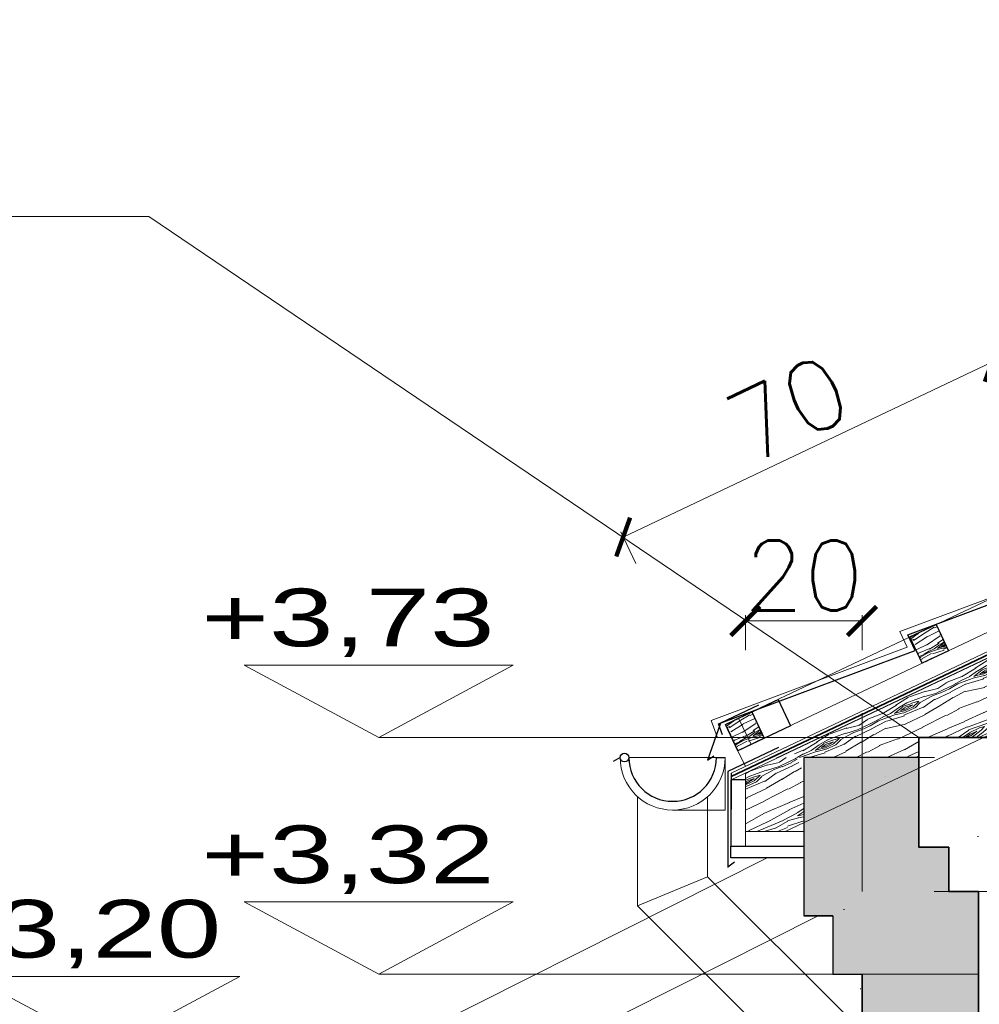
# Model space of a CAD drawing. Header units: millimetres. Extents: x -587 to 33545, y -26688 to 22494.
# Tile 256 of 256: x 8734 to 8899, y 13457 to 13626. Entities that reach past the tile are written whole.
import ezdxf
from ezdxf.lldxf.tags import DXFTag

# ---------------------------------------------------------------- set-up
doc = ezdxf.new("R2010")
doc.units = ezdxf.units.MM
doc.header["$MEASUREMENT"] = 0
for name, color, linetype, lineweight in [('A_istniejące ściany', 7, 'Continuous', 35), ('A_izolacja', 5, 'Continuous', 9), ('A_l.przerywana', 250, 'ICAD_ISO03W100', 9), ('l. przekrojowa', 1, 'Continuous', 30), ('l.przerywana', 104, 'ICAD_ISO03W100', 5), ('l.widokowa', 140, 'Continuous', 15), ('l.wypełnien', 253, 'Continuous', 5), ('l.wypełnień', 7, 'Continuous', 5), ('wymiarowanie', 176, 'Continuous', 9)]:
    doc.layers.add(name, color=color, linetype=linetype, lineweight=lineweight)
doc.styles.add('PROFILE', font='GOTHIC.TTF', dxfattribs={"width": 0.8})
doc.styles.add('styl2', font='simplex.shx')
tags = doc.linetypes.add('ICAD_ISO03W100', pattern=[30, 12, -18]).pattern_tags.tags
tags[6:7] = [DXFTag(74, 4), DXFTag(75, 0), DXFTag(340, '0'), DXFTag(46, 1.0), DXFTag(50, 0.0), DXFTag(44, 0.0), DXFTag(45, 0.0)]
tags[4:5] = [DXFTag(74, 4), DXFTag(75, 0), DXFTag(340, '0'), DXFTag(46, 1.0), DXFTag(50, 0.0), DXFTag(44, 0.0), DXFTag(45, 0.0)]
doc.dimstyles.new('Skala 1-50', dxfattribs={"dimtxt": 12, "dimasz": 5, "dimexe": 1, "dimexo": 1, "dimgap": 1.5, "dimtad": 1, "dimdec": 1, "dimrnd": 0.5, "dimtxsty": 'styl2', "dimblk": 'ARCHTICK', "dimcen": 5, "dimadec": 0, "dimazin": 0, "dimtfac": 1, "dimtdec": 1, "dimtmove": 1, "dimatfit": 3, "dimldrblk": 'ARCHTICK', "dimfxl": 5, "dimfxlon": 1, "dimlwd": -1, "dimlwe": -1, "dimarcsym": 0})

# ---------------------------------------------------------------- blocks, each defined once
blk = doc.blocks.new('_ArchTick')
at = {"color": 0, "linetype": 'ByBlock', "const_width": 0.15}
blk.add_lwpolyline([(-0.5, -0.5), (0.5, 0.5)], dxfattribs=at)
blk = doc.blocks.new('*D1729')
at = {"layer": 'Defpoints', "color": 0}
for p in [(8715.8, 13499.59), (8739.07, 13499.59), (8723.29, 13476.08)]:
    blk.add_point(p, dxfattribs=at)
at = {"layer": 'wymiarowanie', "color": 0}
for p, q in [((8720.8, 13499.59), (8714.8, 13499.59)), ((8715.8, 13476.08), (8715.8, 13499.59)), ((8720.8, 13476.08), (8714.8, 13476.08))]:
    blk.add_line(p, q, dxfattribs=at)
at = {"layer": 'wymiarowanie', "color": 0, "xscale": 5, "yscale": 5, "zscale": 5}
for p, rotation in [((8715.8, 13499.59), 90), ((8715.8, 13476.08), 270)]:
    blk.add_blockref('_ArchTick', p, dxfattribs=dict(at, rotation=rotation))
at = {"layer": 'wymiarowanie', "color": 0, "insert": (8707.44, 13454.02), "char_height": 12, "attachment_point": 5, "rotation": 90, "style": 'styl2'}
blk.add_mtext('23,5', dxfattribs=at)
blk = doc.blocks.new('*D1730')
at = {"layer": 'Defpoints', "color": 0}
for p in [(8715.8, 13845.32), (9285.31, 13845.32), (8739.07, 13499.59)]:
    blk.add_point(p, dxfattribs=at)
at = {"layer": 'wymiarowanie', "color": 0}
for p, q in [((8720.8, 13845.32), (8714.8, 13845.32)), ((8715.8, 13499.59), (8715.8, 13845.32)), ((8720.8, 13499.59), (8714.8, 13499.59))]:
    blk.add_line(p, q, dxfattribs=at)
at = {"layer": 'wymiarowanie', "color": 0, "xscale": 5, "yscale": 5, "zscale": 5}
for p, rotation in [((8715.8, 13845.32), 90), ((8715.8, 13499.59), 270)]:
    blk.add_blockref('_ArchTick', p, dxfattribs=dict(at, rotation=rotation))
at = {"layer": 'wymiarowanie', "color": 0, "insert": (8707.44, 13672.46), "char_height": 12, "attachment_point": 5, "rotation": 90, "style": 'styl2'}
blk.add_mtext('345,5', dxfattribs=at)
blk = doc.blocks.new('*D1761')
at = {"layer": 'Defpoints', "color": 0}
for p in [(8900.69, 13566.88), (8913.22, 13540.47), (8849.99, 13510.48)]:
    blk.add_point(p, dxfattribs=at)
at = {"layer": 'wymiarowanie', "color": 0}
for p, q in [((8837.46, 13536.89), (8900.69, 13566.88)), ((8902.83, 13562.36), (8900.26, 13567.78)), ((8839.61, 13532.37), (8837.04, 13537.79))]:
    blk.add_line(p, q, dxfattribs=at)
at = {"layer": 'wymiarowanie', "color": 0, "xscale": 5, "yscale": 5, "zscale": 5}
for p, rotation in [((8900.69, 13566.88), 25.37510224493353), ((8837.46, 13536.89), 205.3751022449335)]:
    blk.add_blockref('_ArchTick', p, dxfattribs=dict(at, rotation=rotation))
at = {"layer": 'wymiarowanie', "color": 0, "insert": (8865.74, 13558.93), "char_height": 12, "attachment_point": 5, "rotation": 25.3751, "style": 'styl2'}
blk.add_mtext('70', dxfattribs=at)
blk = doc.blocks.new('*D2387')
at = {"layer": 'Defpoints', "color": 0}
for p in [(8748.64, 13845.32), (8498.18, 13054.1), (8513.43, 13054.1)]:
    blk.add_point(p, dxfattribs=at)
at = {"layer": 'wymiarowanie', "color": 0}
for p, q in [((8508.18, 13845.32), (8497.18, 13845.32)), ((8498.18, 13845.32), (8498.18, 13054.1)), ((8508.18, 13054.1), (8497.18, 13054.1))]:
    blk.add_line(p, q, dxfattribs=at)
at = {"layer": 'wymiarowanie', "color": 0, "xscale": 5, "yscale": 5, "zscale": 5}
for p, rotation in [((8498.18, 13845.32), 90), ((8498.18, 13054.1), 270)]:
    blk.add_blockref('_ArchTick', p, dxfattribs=dict(at, rotation=rotation))
at = {"layer": 'wymiarowanie', "color": 0, "insert": (8490.37, 13486.2), "char_height": 12, "attachment_point": 5, "rotation": 90, "style": 'styl2'}
blk.add_mtext('791', dxfattribs=at)
blk = doc.blocks.new('*D2462')
at = {"layer": 'Defpoints', "color": 0}
for p in [(8878.43, 13522.48), (8858.43, 13496.41), (8878.43, 13496.41)]:
    blk.add_point(p, dxfattribs=at)
at = {"layer": 'wymiarowanie', "color": 0}
for p, q in [((8858.43, 13517.48), (8858.43, 13523.48)), ((8878.43, 13517.48), (8878.43, 13523.48)), ((8858.43, 13522.48), (8878.43, 13522.48))]:
    blk.add_line(p, q, dxfattribs=at)
at = {"layer": 'wymiarowanie', "color": 0, "xscale": 5, "yscale": 5, "zscale": 5, "rotation": 180}
blk.add_blockref('_ArchTick', (8858.43, 13522.48), dxfattribs=at)
at = {"layer": 'wymiarowanie', "color": 0, "xscale": 5, "yscale": 5, "zscale": 5}
blk.add_blockref('_ArchTick', (8878.43, 13522.48), dxfattribs=at)
at = {"layer": 'wymiarowanie', "color": 0, "insert": (8868.43, 13530.29), "char_height": 12, "attachment_point": 5, "style": 'styl2'}
blk.add_mtext('20', dxfattribs=at)

msp = doc.modelspace()

# ---------------------------------------------------------------- hatches: boundary and pattern name
at = {"layer": 'l.wypełnien'}
h = msp.add_hatch(dxfattribs=at)
h.set_pattern_fill('WOOD8', color=5, scale=15, angle=25, style=0)
h.set_pattern_definition([(374.6952, (-0.6669, 12.433), (87.90695534, 24.44110251), [1.677045, -166.02804]), (25, (0.955, 12.858), (7.255343, 19.933891), [1.65, -13.35]), (43.4349, (2.4507, 13.556), (20.8499757, 26.2731457), [1.42302, -46.011135]), (197.875, (3.484, 14.5342), (101.50158584, 30.78032644), [1.209345, -119.724525]), (199.8056, (2.333, 14.163), (142.28542082, 49.79819162), [1.65681, -164.023605]), (219.0362, (0.7743, 13.6016), (-34.4445962, -32.6124156), [1.855395, -59.99118]), (34.4623, (0.4207, 12.9402), (61.6338324, 45.29096604), [0.91242, -90.329025]), (378.6598, (1.173, 13.4565), (-115.09621026, -37.11954935), [1.35831, -134.472465]), (210.7106, (2.4599, 13.891), (-116.01226115, -70.64809636), [1.507485, -149.240655]), (193.6901, (1.1638, 13.1212), (60.71773636, 11.76251586), [0.76485, -75.720435]), (379.8056, (-1.827, 11.7265), (-142.28542082, -49.79819162), [1.65681, -164.023605]), (373.6901, (-0.2682, 12.288), (-60.71773636, -11.76251586), [1.5297, -74.955585]), (25, (1.218, 12.65), (7.255343, 19.933891), [1.8, -13.2]), (45.556, (2.8494, 13.4107), (55.29458663, 58.8855605), [1.2816, -126.87846]), (28.8141, (3.7468, 14.3257), (183.98531358, 102.34453085), [2.254995, -223.244445]), (379.8056, (5.7226, 15.4125), (-142.28542082, -49.79819162), [1.65681, -164.023605]), (25, (7.281, 15.974), (7.255343, 19.933891), [1.65, -13.35]), (30.1944, (-4.8178, 10.3319), (129.60693351, 76.9872954), [1.65681, -164.023605]), (379.8056, (-3.3858, 11.1652), (-142.28542082, -49.79819162), [1.65681, -164.023605]), (25, (-4.945, 10.604), (7.255343, 19.933891), [0.9, -14.1]), (30.1944, (-4.129, 10.9842), (129.60693351, 76.9872954), [1.65681, -164.023605]), (25, (-2.697, 11.817), (7.255343, 19.933891), [1.5, -13.5]), (35.3048, (-1.3375, 12.4514), (-75.22847245, -51.63019679), [1.677045, -166.02804]), (30.1944, (0.0311, 13.4206), (129.60693351, 76.9872954), [1.65681, -164.023605]), (379.8056, (1.4632, 14.2538), (-142.28542082, -49.79819162), [1.65681, -164.023605]), (379.8056, (3.022, 14.8152), (-142.28542082, -49.79819162), [1.65681, -164.023605]), (376.8699, (4.5808, 15.3766), (-87.90696764, -24.4410341), [2.121315, -103.94469]), (25, (6.611, 15.992), (7.255343, 19.933891), [2.25, -12.75]), (372.4712, (9.8706, 7.5818), (74.3123598, 18.10176025), [1.382925, -136.910235]), (379.2894, (11.2209, 7.8805), (-128.69082567, -43.458827), [1.507485, -149.240655]), (33.1301, (9.8706, 7.5818), (75.22842795, 51.6302502), [1.060665, -105.005355]), (34.4623, (10.7588, 8.1615), (61.6338324, 45.29096604), [1.824825, -89.416605]), (25, (-1.331, 2.855), (7.255343, 19.933891), [1.8, -13.2]), (375.5377, (0.3, 3.6156), (-74.31235668, -18.10178303), [0.91242, -90.329025]), (226.8014, (1.1792, 3.86), (34.44458077, 32.6124391), [0.80778, -79.969695]), (217.9946, (0.6262, 3.2711), (109.67302919, 84.24267088), [2.001255, -198.123705]), (377.875, (11.366, 8.2792), (-101.50158584, -30.78032644), [1.209345, -119.724525]), (32.125, (11.366, 8.2792), (88.82305977, 57.96951334), [1.209345, -119.724525]), (25, (-1.204, 2.583), (7.255343, 19.933891), [1.2, -13.8]), (219.0362, (-0.117, 3.09), (-34.4445962, -32.6124156), [1.23693, -60.60966]), (381.6335, (1.5962, 4.3855), (-223.853203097, -87.83361267), [2.55441, -252.886395]), (382.7094, (3.97065, 5.3272), (-332.610052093, -138.548015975), [3.753, -371.54688]), (28.1798, (7.4327, 6.7761), (224.769275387, 121.36215496), [2.70417, -267.712185]), (34.4623, (9.8163, 8.053), (61.6338324, 45.29096604), [2.737245, -88.5042]), (35.3048, (-0.7607, 1.6314), (-75.22847245, -51.63019679), [1.677045, -166.02804]), (40.9454, (0.608, 2.6006), (-48.03919572, -38.9517118), [2.18403, -107.01762]), (25, (2.258, 4.032), (7.255343, 19.933891), [1.95, -13.05]), (376.8699, (4.0249, 4.856), (-87.90696764, -24.4410341), [2.121315, -103.94469]), (28.5763, (6.0549, 5.4716), (197.5800459, 108.68360365), [2.40468, -238.063605]), (376.2538, (8.1667, 6.6218), (101.50160915, 30.78023941), [1.972935, -195.321255]), (370.9638, (10.0607, 7.174), (-47.12311945, -5.42323484), [1.855395, -59.99118]), (25, (11.882, 7.527), (7.255343, 19.933891), [1.05, -13.95]), (199.8056, (1.5962, 4.3855), (142.28542082, 49.79819162), [3.313605, -162.36681]), (380.2364, (-1.775, 3.8065), (-155.88001798, -56.13751749), [3.61248, -177.011445]), (25, (1.614, 5.056), (7.255343, 19.933891), [3.45, -11.55]), (29.0856, (4.7413, 6.5141), (170.39077109, 96.00512621), [4.210695, -206.324325]), (25, (8.421, 8.561), (7.255343, 19.933891), [3.75, -11.25]), (32.125, (-0.4437, 0.9516), (88.82305977, 57.96951334), [3.62802, -117.30585]), (31.3402, (2.6288, 2.8809), (102.41764239, 64.3088259), [2.71662, -133.114155]), (382.5104, (4.949, 4.29385), (-305.420949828, -125.8691634), [3.453255, -341.87268]), (378.4802, (8.1392, 5.61594), (-372.47785287, -124.037276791), [5.28417, -523.13328]), (28.0128, (-4.5643, 9.7881), (238.36380271, 127.701603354), [2.853945, -282.540525]), (376.8699, (-2.0447, 11.1285), (-87.90696764, -24.4410341), [3.18198, -102.88404]), (382.6141, (1.00035, 12.05194), (-319.015358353, -132.208921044), [3.60312, -356.70924]), (35.6197, (4.3265, 13.4374), (-136.86216408, -96.92134657), [2.44182, -241.74048]), (25, (6.311, 14.86), (7.255343, 19.933891), [3, -12]), (381.8202, (-5.325, 11.4195), (-237.44770967, -94.1731649), [2.70417, -267.712185]), (31.009, (-2.8146, 12.4246), (-129.60689507, -76.98734521), [2.86575, -283.708845]), (31.7098, (-0.3584, 13.90096), (-116.012329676, -70.648005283), [2.56758, -254.19105]), (379.2894, (1.8259, 15.2505), (-128.69082567, -43.458827), [3.01497, -147.73317]), (372.9052, (4.6716, 16.2465), (-135.03012278, -29.86413132), [2.14767, -212.619645]), (34.4623, (6.765, 16.7261), (61.6338324, 45.29096604), [1.824825, -89.416605]), (28.8141, (-4.1205, 8.8365), (183.98531358, 102.34453085), [2.254995, -223.244445]), (372.1957, (-2.1447, 9.92334), (-195.747857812, -41.62659654), [3.38415, -335.03127]), (25, (1.163, 10.638), (7.255343, 19.933891), [3.75, -11.25]), (30.4403, (4.5617, 12.2231), (-143.2015572, -83.326541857), [3.16425, -313.261095]), (31.7098, (7.2898, 13.8262), (-116.012329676, -70.648005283), [2.56758, -254.19105]), (25, (-5.769, 12.371), (7.255343, 19.933891), [2.55, -12.45]), (33.1301, (-3.4577, 13.4488), (75.22842795, 51.6302502), [4.242645, -101.823375]), (382.6141, (0.09527, 15.76756), (-319.015358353, -132.208921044), [3.60312, -356.70924]), (379.4725, (3.42137, 17.15304), (298.165431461, 105.935728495), [4.67172, -462.500625]), (31.8428, (0, 0), (-218.429878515, -134.956995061), [3.77691, -373.913445]), (25, (3.208, 1.993), (7.255343, 19.933891), [4.2, -10.8]), (381.3478, (7.01497, 3.76765), (-434.111601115, -169.328436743), [7.06434, -699.370365]), (25, (-2.219, 4.758), (7.255343, 19.933891), [3.6, -11.4]), (29.7636, (1.044, 6.2795), (143.20157748, 83.32652088), [3.61248, -177.011445]), (383.1524, (4.1799, 8.07286), (-414.177748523, -176.58368087), [4.652415, -460.58946]), (382.2737, (8.4576, 9.9021), (-278.231588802, -113.190917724), [3.15357, -312.20337]), (379.8056, (-3.233, 6.9333), (-142.28542082, -49.79819162), [3.313605, -162.36681]), (25, (-0.115, 8.056), (7.255343, 19.933891), [4.8, -10.2]), (26.9092, (4.23485, 10.08457), (387.904446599, 197.433884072), [4.502505, -445.747425]), (28.5763, (8.2498, 12.1223), (197.5800459, 108.68360365), [2.40468, -238.063605])])
h.paths.add_polyline_path([(8926.77, 13515.56), (8922.11, 13513.42), (8916.29, 13513.42), (8916.29, 13510.73), (8898.43, 13502.5), (8888.17, 13502.5), (8888.17, 13499.03), (8878.43, 13499.03), (8868.43, 13499.03), (8867.19, 13499.03), (8866.59, 13500.28), (8921.66, 13526.39)])
h.paths.add_polyline_path([(8863.96, 13499.03), (8867.19, 13499.03), (8868.43, 13496.43), (8868.43, 13487.87), (8865.24, 13486.35), (8858.43, 13486.35), (8858.43, 13495.22), (8858.43, 13496.41)])
h = msp.add_hatch(dxfattribs=at)
h.set_pattern_fill('WOOD8', color=5, scale=10, angle=25.3751, style=0)
h.set_pattern_definition([(15.070302, (6565.9901, -2814.5191), (58.49670825, 16.677387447), [1.11803, -110.68536]), (25.3751, (6567.07, -2814.228), (4.7497905, 13.3206415), [1.1, -8.9]), (43.810002, (6568.0636, -2813.757), (13.7850173, 17.60605445), [0.94868, -30.67409]), (198.250102, (6568.7482, -2813.1003), (67.5319336, 20.96277969), [0.80623, -79.81635]), (200.180702, (6567.9825, -2813.3527), (94.637571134, 33.81908507), [1.10454, -109.34907]), (219.411302, (6566.9458, -2813.7338), (-22.82023576, -21.8914773), [1.23693, -39.99412]), (34.837402, (6566.713, -2814.1763), (40.89066948, 30.46233003), [0.60828, -60.21935]), (19.034902, (6567.2122, -2813.8288), (-76.567154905, -25.248171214), [0.90554, -89.64831]), (211.085702, (6568.0682, -2813.5334), (-77.031507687, -47.60405496), [1.00499, -99.49377]), (194.065202, (6567.2076, -2814.0523), (40.42628617, 8.10651064), [0.5099, -50.48029]), (20.180702, (6565.2198, -2814.9951), (-94.637571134, -33.81908507), [1.10454, -109.34907]), (14.065202, (6566.2565, -2814.614), (-40.42628617, -8.10651064), [1.0198, -49.97039]), (25.3751, (6567.246, -2814.366), (4.7497905, 13.3206415), [1.2, -8.8]), (45.931102, (6568.33, -2813.852), (36.60526283, 39.49753127), [0.8544, -84.58564]), (29.1892022, (6568.92424, -2813.2381), (122.207566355, 69.03122559), [1.50333, -148.82963]), (20.180702, (6570.2367, -2812.50495), (-94.637571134, -33.81908507), [1.10454, -109.34907]), (25.3751, (6571.273, -2812.124), (4.7497905, 13.3206415), [1.1, -8.9]), (30.569502, (6563.2321, -2815.9379), (86.06676105, 51.889430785), [1.10454, -109.34907]), (20.180702, (6564.1831, -2815.3762), (-94.637571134, -33.81908507), [1.10454, -109.34907]), (25.3751, (6563.146, -2815.757), (4.7497905, 13.3206415), [0.6, -9.4]), (30.569502, (6563.6885, -2815.5001), (86.06676105, 51.889430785), [1.10454, -109.34907]), (25.3751, (6564.639, -2814.938), (4.7497905, 13.3206415), [1, -9]), (35.679902, (6565.543, -2814.5098), (-49.92590116, -34.747726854), [1.11803, -110.68536]), (30.569502, (6566.4512, -2813.8577), (86.06676105, 51.889430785), [1.10454, -109.34907]), (20.180702, (6567.4022, -2813.296), (-94.637571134, -33.81908507), [1.10454, -109.34907]), (20.180702, (6568.4389, -2812.9149), (-94.637571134, -33.81908507), [1.10454, -109.34907]), (17.245002, (6569.4756, -2812.5339), (-58.49671675, -16.67734189), [1.41421, -69.29646]), (25.3751, (6570.826, -2812.115), (4.7497905, 13.3206415), [1.5, -8.5]), (12.846302, (6573.0361, -2817.7072), (49.46150672, 12.39191648), [0.92195, -91.27349]), (19.664502, (6573.935, -2817.5022), (-85.602369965, -29.533599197), [1.00499, -99.49377]), (33.505202, (6573.0361, -2817.7072), (49.92587126, 34.74776226), [0.70711, -70.00357]), (34.837402, (6573.6257, -2817.3168), (40.89066948, 30.46233003), [1.21655, -59.61107]), (25.3751, (6565.589, -2820.907), (4.7497905, 13.3206415), [1.2, -8.8]), (15.912802, (6566.6733, -2820.393), (-49.46150454, -12.39193165), [0.60828, -60.21935]), (227.176502, (6567.2582, -2820.2263), (22.82022536, 21.89149288), [0.53852, -53.31313]), (218.369702, (6566.8922, -2820.62125), (72.746110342, 56.63924296), [1.33417, -132.08247]), (18.250102, (6574.03, -2817.2358), (-67.5319336, -20.96277969), [0.80623, -79.81635]), (32.500102, (6574.03, -2817.2358), (58.96109732, 39.03318065), [0.80623, -79.81635]), (25.3751, (6565.675, -2821.088), (4.7497905, 13.3206415), [0.8, -9.2]), (219.411302, (6566.3976, -2820.7452), (-22.82023576, -21.8914773), [0.82462, -40.40644]), (22.0086022, (6567.53393, -2819.87415), (-148.848922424, -59.531490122), [1.70294, -168.59093]), (23.0845022, (6569.11277, -2819.236), (-221.130592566, -93.815035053), [2.502, -247.69792]), (28.5549022, (6571.41443, -2818.255), (149.31328949, 81.887370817), [1.80278, -178.47479]), (34.837402, (6572.9979, -2817.3933), (40.89066948, 30.46233003), [1.82483, -59.0028]), (35.679902, (6565.9747, -2821.7205), (-49.92590116, -34.747726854), [1.11803, -110.68536]), (41.320502, (6566.8829, -2821.0684), (-31.85544013, -26.17691757), [1.45602, -71.34508]), (25.3751, (6567.976, -2820.107), (4.7497905, 13.3206415), [1.3, -8.7]), (17.245002, (6569.151, -2819.5499), (-58.49671675, -16.67734189), [1.41421, -69.29646]), (28.9514022, (6570.5016, -2819.13064), (131.242860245, 73.31651752), [1.60312, -158.70907]), (16.628902, (6571.9044, -2818.3546), (67.531949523, 20.96272177), [1.31529, -130.21417]), (11.338902, (6573.1647, -2817.9782), (-31.39107013, -3.8210804), [1.23693, -39.99412]), (25.3751, (6574.377, -2817.735), (4.7497905, 13.3206415), [0.7, -9.3]), (200.180702, (6567.5339, -2819.87415), (94.637571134, 33.81908507), [2.20907, -108.24454]), (20.611502, (6565.2891, -2820.2748), (-103.672773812, -38.104545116), [2.40832, -118.00763]), (25.3751, (6567.543, -2819.427), (4.7497905, 13.3206415), [2.3, -7.7]), (29.460702, (6569.6213, -2818.4414), (113.172400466, 64.74571327), [2.80713, -137.54955]), (25.3751, (6572.065, -2817.061), (4.7497905, 13.3206415), [2.5, -7.5]), (32.500102, (6566.189, -2822.1722), (58.96109732, 39.03318065), [2.41868, -78.2039]), (31.715302, (6568.2289, -2820.8727), (67.99629036, 43.318631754), [1.81108, -88.74277]), (22.8855022, (6569.7695, -2819.9206), (-203.06024945, -85.243981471), [2.30217, -227.91512]), (18.8553022, (6571.89047, -2819.0253), (-247.7718886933, -84.315418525), [3.52278, -348.75552]), (28.3879022, (6563.40347, -2816.29934), (158.348445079, 86.172912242), [1.90263, -188.36035]), (17.245002, (6565.0773, -2815.3948), (-58.49671675, -16.67734189), [2.12132, -68.58936]), (22.9892022, (6567.10327, -2814.76587), (-212.095324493, -89.52972854), [2.40208, -237.80616]), (35.9948022, (6569.3146, -2813.8277), (-90.816475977, -65.210178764), [1.62788, -161.16032]), (25.3751, (6570.632, -2812.871), (4.7497905, 13.3206415), [2, -8]), (22.1953022, (6562.8892, -2815.2151), (-157.884063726, -63.817100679), [1.80278, -178.47479]), (31.3841022, (6564.5584, -2814.5341), (-86.066735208, -51.889463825), [1.9105, -189.13923]), (32.0849022, (6566.1894, -2813.53915), (-77.031553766, -47.603994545), [1.71172, -169.4607]), (19.664502, (6567.6397, -2812.6299), (-85.602369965, -29.533599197), [2.00998, -98.48878]), (13.2803022, (6569.5324, -2811.95355), (-89.887811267, -20.49833071), [1.43178, -141.74643]), (34.837402, (6570.926, -2811.6246), (40.89066948, 30.46233003), [1.21655, -59.61107]), (29.1892022, (6563.70345, -2816.9318), (122.207566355, 69.03122559), [1.50333, -148.82963]), (12.5708022, (6565.0159, -2816.19864), (-130.314096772, -28.604807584), [2.2561, -223.35418]), (25.3751, (6567.218, -2815.708), (4.7497905, 13.3206415), [2.5, -7.5]), (30.8154022, (6569.4767, -2814.63625), (-95.101981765, -56.17483801), [2.1095, -208.84073]), (32.0849022, (6571.2884, -2813.5556), (-77.031553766, -47.603994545), [1.71172, -169.4607]), (25.3751, (6562.589, -2814.583), (4.7497905, 13.3206415), [1.7, -8.3]), (33.505202, (6564.1252, -2813.8541), (49.92587126, 34.74776226), [2.82843, -67.88225]), (22.9892022, (6566.48367, -2812.2928), (-212.095324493, -89.52972854), [2.40208, -237.80616]), (19.8476022, (6568.69498, -2811.35465), (198.310339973, 71.923643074), [3.11448, -308.33375]), (32.2179022, (6566.48898, -2822.8047), (-145.027781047, -90.922735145), [2.51794, -249.27563]), (25.3751, (6568.619, -2821.462), (4.7497905, 13.3206415), [2.8, -7.2]), (21.7229022, (6571.14908, -2820.26236), (-288.662501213, -114.7778774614), [4.70956, -466.24691]), (25.3751, (6564.989, -2819.642), (4.7497905, 13.3206415), [2.4, -7.6]), (30.138702, (6567.1575, -2818.6139), (95.101995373, 56.174824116), [2.40832, -118.00763]), (23.5275022, (6569.24027, -2817.40466), (-275.3418855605, -119.5276022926), [3.10161, -307.05964]), (22.6488022, (6572.08405, -2816.16653), (-184.989731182, -76.673331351), [2.10238, -208.13558]), (20.180702, (6564.3034, -2818.1967), (-94.637571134, -33.81908507), [2.20907, -108.24454]), (25.3751, (6566.377, -2817.435), (4.7497905, 13.3206415), [3.2, -6.8]), (27.2843022, (6569.26814, -2816.0633), (257.735725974, 133.312770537), [3.00167, -297.16495]), (28.9514022, (6571.93585, -2814.6873), (131.242860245, 73.31651752), [1.60312, -158.70907])])
h.paths.add_polyline_path([(8893.28, 13517.36), (8888.77, 13515.22), (8886.62, 13519.74), (8891.14, 13521.88)])
h = msp.add_hatch(dxfattribs=at)
h.set_pattern_fill('WOOD8', color=5, scale=10, angle=25.3751, style=0)
h.set_pattern_definition([(15.070302, (6534.3669, -2829.5181), (58.49670825, 16.677387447), [1.11803, -110.68536]), (25.3751, (6535.446, -2829.227), (4.7497905, 13.3206415), [1.1, -8.9]), (43.810002, (6536.4403, -2828.756), (13.7850173, 17.60605445), [0.94868, -30.67409]), (198.250102, (6537.1249, -2828.0993), (67.5319336, 20.96277969), [0.80623, -79.81635]), (200.180702, (6536.35925, -2828.3517), (94.637571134, 33.81908507), [1.10454, -109.34907]), (219.411302, (6535.3225, -2828.7328), (-22.82023576, -21.8914773), [1.23693, -39.99412]), (34.837402, (6535.0897, -2829.1753), (40.89066948, 30.46233003), [0.60828, -60.21935]), (19.034902, (6535.5889, -2828.8278), (-76.567154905, -25.248171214), [0.90554, -89.64831]), (211.085702, (6536.445, -2828.5324), (-77.031507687, -47.60405496), [1.00499, -99.49377]), (194.065202, (6535.5843, -2829.0513), (40.42628617, 8.10651064), [0.5099, -50.48029]), (20.180702, (6533.59655, -2829.9941), (-94.637571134, -33.81908507), [1.10454, -109.34907]), (14.065202, (6534.6333, -2829.613), (-40.42628617, -8.10651064), [1.0198, -49.97039]), (25.3751, (6535.623, -2829.365), (4.7497905, 13.3206415), [1.2, -8.8]), (45.931102, (6536.7067, -2828.851), (36.60526283, 39.49753127), [0.8544, -84.58564]), (29.1892022, (6537.301, -2828.2371), (122.207566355, 69.03122559), [1.50333, -148.82963]), (20.180702, (6538.6134, -2827.5039), (-94.637571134, -33.81908507), [1.10454, -109.34907]), (25.3751, (6539.65, -2827.123), (4.7497905, 13.3206415), [1.1, -8.9]), (30.569502, (6531.6088, -2830.9369), (86.06676105, 51.889430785), [1.10454, -109.34907]), (20.180702, (6532.5598, -2830.3752), (-94.637571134, -33.81908507), [1.10454, -109.34907]), (25.3751, (6531.523, -2830.756), (4.7497905, 13.3206415), [0.6, -9.4]), (30.569502, (6532.0652, -2830.4991), (86.06676105, 51.889430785), [1.10454, -109.34907]), (25.3751, (6533.016, -2829.937), (4.7497905, 13.3206415), [1, -9]), (35.679902, (6533.91974, -2829.5088), (-49.92590116, -34.747726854), [1.11803, -110.68536]), (30.569502, (6534.8279, -2828.8567), (86.06676105, 51.889430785), [1.10454, -109.34907]), (20.180702, (6535.7789, -2828.29495), (-94.637571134, -33.81908507), [1.10454, -109.34907]), (20.180702, (6536.8157, -2827.9139), (-94.637571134, -33.81908507), [1.10454, -109.34907]), (17.245002, (6537.8524, -2827.5329), (-58.49671675, -16.67734189), [1.41421, -69.29646]), (25.3751, (6539.203, -2827.114), (4.7497905, 13.3206415), [1.5, -8.5]), (12.846302, (6541.4129, -2832.7062), (49.46150672, 12.39191648), [0.92195, -91.27349]), (19.664502, (6542.3117, -2832.5012), (-85.602369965, -29.533599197), [1.00499, -99.49377]), (33.505202, (6541.4129, -2832.7062), (49.92587126, 34.74776226), [0.70711, -70.00357]), (34.837402, (6542.0025, -2832.3158), (40.89066948, 30.46233003), [1.21655, -59.61107]), (25.3751, (6533.966, -2835.906), (4.7497905, 13.3206415), [1.2, -8.8]), (15.912802, (6535.05, -2835.392), (-49.46150454, -12.39193165), [0.60828, -60.21935]), (227.176502, (6535.635, -2835.2253), (22.82022536, 21.89149288), [0.53852, -53.31313]), (218.369702, (6535.2689, -2835.62024), (72.746110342, 56.63924296), [1.33417, -132.08247]), (18.250102, (6542.4067, -2832.2348), (-67.5319336, -20.96277969), [0.80623, -79.81635]), (32.500102, (6542.4067, -2832.2348), (58.96109732, 39.03318065), [0.80623, -79.81635]), (25.3751, (6534.051, -2836.087), (4.7497905, 13.3206415), [0.8, -9.2]), (219.411302, (6534.7743, -2835.7442), (-22.82023576, -21.8914773), [0.82462, -40.40644]), (22.0086022, (6535.9107, -2834.87314), (-148.848922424, -59.531490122), [1.70294, -168.59093]), (23.0845022, (6537.4895, -2834.23497), (-221.130592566, -93.815035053), [2.502, -247.69792]), (28.5549022, (6539.7912, -2833.25397), (149.31328949, 81.887370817), [1.80278, -178.47479]), (34.837402, (6541.3747, -2832.3922), (40.89066948, 30.46233003), [1.82483, -59.0028]), (35.679902, (6534.3515, -2836.7195), (-49.92590116, -34.747726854), [1.11803, -110.68536]), (41.320502, (6535.2596, -2836.0674), (-31.85544013, -26.17691757), [1.45602, -71.34508]), (25.3751, (6536.353, -2835.106), (4.7497905, 13.3206415), [1.3, -8.7]), (17.245002, (6537.5277, -2834.5489), (-58.49671675, -16.67734189), [1.41421, -69.29646]), (28.9514022, (6538.87837, -2834.1296), (131.242860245, 73.31651752), [1.60312, -158.70907]), (16.628902, (6540.28115, -2833.3536), (67.531949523, 20.96272177), [1.31529, -130.21417]), (11.338902, (6541.5414, -2832.9772), (-31.39107013, -3.8210804), [1.23693, -39.99412]), (25.3751, (6542.754, -2832.734), (4.7497905, 13.3206415), [0.7, -9.3]), (200.180702, (6535.9107, -2834.8731), (94.637571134, 33.81908507), [2.20907, -108.24454]), (20.611502, (6533.6658, -2835.2738), (-103.672773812, -38.104545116), [2.40832, -118.00763]), (25.3751, (6535.92, -2834.426), (4.7497905, 13.3206415), [2.3, -7.7]), (29.460702, (6537.99806, -2833.4404), (113.172400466, 64.74571327), [2.80713, -137.54955]), (25.3751, (6540.442, -2832.06), (4.7497905, 13.3206415), [2.5, -7.5]), (32.500102, (6534.5657, -2837.1712), (58.96109732, 39.03318065), [2.41868, -78.2039]), (31.715302, (6536.6056, -2835.8717), (67.99629036, 43.318631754), [1.81108, -88.74277]), (22.8855022, (6538.14626, -2834.9196), (-203.06024945, -85.243981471), [2.30217, -227.91512]), (18.8553022, (6540.26722, -2834.02428), (-247.7718886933, -84.315418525), [3.52278, -348.75552]), (28.3879022, (6531.7802, -2831.29833), (158.348445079, 86.172912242), [1.90263, -188.36035]), (17.245002, (6533.454, -2830.3937), (-58.49671675, -16.67734189), [2.12132, -68.58936]), (22.9892022, (6535.48, -2829.76486), (-212.095324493, -89.52972854), [2.40208, -237.80616]), (35.9948022, (6537.6913, -2828.8267), (-90.816475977, -65.210178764), [1.62788, -161.16032]), (25.3751, (6539.008, -2827.87), (4.7497905, 13.3206415), [2, -8]), (22.1953022, (6531.26597, -2830.2141), (-157.884063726, -63.817100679), [1.80278, -178.47479]), (31.3841022, (6532.93516, -2829.5331), (-86.066735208, -51.889463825), [1.9105, -189.13923]), (32.0849022, (6534.56614, -2828.53814), (-77.031553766, -47.603994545), [1.71172, -169.4607]), (19.664502, (6536.0164, -2827.6289), (-85.602369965, -29.533599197), [2.00998, -98.48878]), (13.2803022, (6537.9092, -2826.95254), (-89.887811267, -20.49833071), [1.43178, -141.74643]), (34.837402, (6539.3027, -2826.6236), (40.89066948, 30.46233003), [1.21655, -59.61107]), (29.1892022, (6532.0802, -2831.9308), (122.207566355, 69.03122559), [1.50333, -148.82963]), (12.5708022, (6533.39262, -2831.19763), (-130.314096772, -28.604807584), [2.2561, -223.35418]), (25.3751, (6535.595, -2830.707), (4.7497905, 13.3206415), [2.5, -7.5]), (30.8154022, (6537.85345, -2829.63524), (-95.101981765, -56.17483801), [2.1095, -208.84073]), (32.0849022, (6539.66513, -2828.5546), (-77.031553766, -47.603994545), [1.71172, -169.4607]), (25.3751, (6530.966, -2829.582), (4.7497905, 13.3206415), [1.7, -8.3]), (33.505202, (6532.502, -2828.8531), (49.92587126, 34.74776226), [2.82843, -67.88225]), (22.9892022, (6534.8604, -2827.2918), (-212.095324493, -89.52972854), [2.40208, -237.80616]), (19.8476022, (6537.07172, -2826.35364), (198.310339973, 71.923643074), [3.11448, -308.33375]), (32.2179022, (6534.86572, -2837.8037), (-145.027781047, -90.922735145), [2.51794, -249.27563]), (25.3751, (6536.996, -2836.461), (4.7497905, 13.3206415), [2.8, -7.2]), (21.7229022, (6539.52582, -2835.26135), (-288.662501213, -114.7778774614), [4.70956, -466.24691]), (25.3751, (6533.366, -2834.641), (4.7497905, 13.3206415), [2.4, -7.6]), (30.138702, (6535.5343, -2833.61286), (95.101995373, 56.174824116), [2.40832, -118.00763]), (23.5275022, (6537.61702, -2832.40365), (-275.3418855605, -119.5276022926), [3.10161, -307.05964]), (22.6488022, (6540.4608, -2831.1655), (-184.989731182, -76.673331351), [2.10238, -208.13558]), (20.180702, (6532.6802, -2833.1957), (-94.637571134, -33.81908507), [2.20907, -108.24454]), (25.3751, (6534.754, -2832.434), (4.7497905, 13.3206415), [3.2, -6.8]), (27.2843022, (6537.64488, -2831.0623), (257.735725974, 133.312770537), [3.00167, -297.16495]), (28.9514022, (6540.3126, -2829.6863), (131.242860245, 73.31651752), [1.60312, -158.70907])])
h.paths.add_polyline_path([(8861.66, 13502.37), (8857.14, 13500.22), (8855, 13504.74), (8859.52, 13506.88)])
at = {"layer": 'l.wypełnień'}
h = msp.add_hatch(dxfattribs=at)
h.set_pattern_fill('OCTAGON', color=5, scale=5, style=0)
h.set_pattern_definition([(315, (0, 1.45), (5.00000155, -1e-15), [2.05061, -5.02046]), (0, (1.45, 0), (5, 5), [2.1, -2.9]), (45, (3.55, 0), (6e-16, 5.00000155), [2.05061, -5.02046]), (135, (5, 3.55), (-5.00000155, 6e-16), [2.05061, -5.02046]), (225, (1.45, 5), (-1e-15, -5.00000155), [2.05061, -5.02046]), (270, (0, 3.55), (5, -5), [2.1, -2.9])])
h.paths.add_polyline_path([(8898.43, 13292.89), (8898.43, 13476.08), (8893.3, 13476.08), (8893.3, 13483.69), (8888.17, 13483.69), (8888.17, 13497.23), (8868.43, 13487.87), (8868.43, 13483.85), (8868.43, 13471.85), (8873.43, 13471.85), (8873.43, 13461.85), (8878.43, 13461.85), (8878.43, 13292.89)])
h.paths.add_polyline_path([(8878.43, 13129.08), (8890.82, 13129.08), (8898.43, 13129.08), (8898.43, 13292.89), (8878.43, 13292.89)])
h.paths.add_polyline_path([(8868.43, 13499.03), (8878.43, 13499.03), (8878.43, 13492.61), (8868.43, 13487.87)])
h.paths.add_polyline_path([(8888.17, 13497.23), (8888.17, 13499.03), (8878.43, 13499.03), (8878.43, 13492.61)])

# ---------------------------------------------------------------- linework, layer by layer
at = {"color": 250, "linetype": 'Continuous', "lineweight": 5, "true_color": 0x231f20}
for points in [[(8863.71, 13498.91), (8990.87, 13559.22), (8990.87, 13559.22)], [(8940.76, 13522.01), (8898.43, 13502.5), (8898.43, 13502.5)], [(8898.43, 13502.5), (8940.76, 13502.5), (8940.76, 13502.5)]]:
    msp.add_lwpolyline(points, dxfattribs=at)
at = {"color": 22, "linetype": 'Continuous', "lineweight": 5, "true_color": 0xd01d05}
for points in [[(8895.12, 13502.5), (8898.43, 13502.5), (8898.43, 13502.5)], [(8898.43, 13485.51), (8898.26, 13485.51), (8898.26, 13485.51)], [(8875.43, 13472.94), (8875.26, 13472.94), (8875.26, 13472.94)], [(8878.25, 13459.34), (8878.09, 13459.34), (8878.09, 13459.34)]]:
    msp.add_lwpolyline(points, dxfattribs=at)
msp.add_lwpolyline([(8882.39, 13495.72), (8882.39, 13495.72)], close=True, dxfattribs=at)
at = {"color": 250, "linetype": 'Continuous', "lineweight": 15, "true_color": 0x231f20}
msp.add_lwpolyline([(8890.82, 13476.08), (8940.76, 13476.08)], dxfattribs=at)
at = {"layer": 'A_istniejące ściany'}
for points in [[(8940.76, 13502.5), (8888.17, 13502.5), (8888.17, 13502.5)], [(8888.17, 13502.5), (8888.17, 13483.69), (8888.17, 13483.69)], [(8888.17, 13483.69), (8893.3, 13483.69), (8893.3, 13483.69)], [(8893.3, 13483.69), (8893.3, 13476.08), (8893.3, 13476.08)], [(8893.3, 13476.08), (8898.43, 13476.08), (8898.43, 13476.08)]]:
    msp.add_lwpolyline(points, dxfattribs=at)
at = {"layer": 'A_istniejące ściany', "linetype": 'Continuous'}
msp.add_lwpolyline([(8898.43, 13124.08), (8898.43, 13476.08), (8898.43, 13476.08)], dxfattribs=at)
at = {"layer": 'A_izolacja'}
msp.add_line((8855.96, 13496.34), (8997.05, 13563.26), dxfattribs=at)
at = {"layer": 'A_izolacja', "linetype": 'ICAD_ISO03W100', "lineweight": 35, "ltscale": 0.2}
msp.add_line((8855.96, 13495.79), (8997.26, 13562.81), dxfattribs=at)
at = {"layer": 'A_izolacja', "lineweight": 35}
msp.add_line((8868.43, 13471.85), (8873.43, 13471.85), dxfattribs=at)
at = {"layer": 'A_izolacja', "lineweight": 30}
for points in [[(8888.17, 13499.03), (8868.43, 13499.03)], [(8868.43, 13499.03), (8868.43, 13483.85)], [(8868.43, 13483.85), (8868.43, 13471.85)], [(8873.43, 13471.85), (8873.43, 13461.85)], [(8873.43, 13461.85), (8878.43, 13461.85), (8878.43, 13461.85)]]:
    msp.add_lwpolyline(points, dxfattribs=at)
at = {"layer": 'A_izolacja', "linetype": 'Continuous', "lineweight": 35}
msp.add_lwpolyline([(8878.43, 13116.08), (8878.43, 13461.85)], dxfattribs=at)
at = {"layer": 'A_l.przerywana', "color": 5, "ltscale": 0.3}
msp.add_line((8856.82, 13505.61), (8993.18, 13570.28), dxfattribs=at)
at = {"layer": 'l. przekrojowa', "color": 5}
for p, q in [((8855, 13504.74), (8864.03, 13509.03)), ((8864.03, 13509.03), (8866.18, 13504.51)), ((8855, 13504.74), (8857.14, 13500.22)), ((8866.18, 13504.51), (8857.14, 13500.22)), ((8836.94, 13499.03), (8835.74, 13498.34)), ((8853.44, 13499.03), (8854.94, 13499.03)), ((8858.43, 13495.22), (8855.93, 13495.22)), ((8855.43, 13480.31), (8856.53, 13481.14))]:
    msp.add_line(p, q, dxfattribs=at)
for points in [[(8886.62, 13519.74), (8891.14, 13521.88), (8893.28, 13517.36), (8888.77, 13515.22), (8886.62, 13519.74)], [(8860.7, 13508.01), (8854.17, 13504.97), (8851.92, 13498.57), (8853, 13499.36)], [(8855, 13504.74), (8859.52, 13506.88), (8861.66, 13502.37), (8857.14, 13500.22), (8855, 13504.74)], [(8864.12, 13500.77), (8855.43, 13496.64), (8855.43, 13480.18)], [(8855.96, 13496.34), (8855.93, 13483.85), (8868.43, 13483.85)], [(8868.43, 13481.85), (8855.93, 13481.85), (8855.93, 13483.85), (8868.43, 13483.85)]]:
    msp.add_lwpolyline(points, dxfattribs=at)
msp.add_circle((8837.69, 13499.03), 0.75, dxfattribs=at)
msp.add_arc((8845.94, 13499.03), 7.5, 180, 0, dxfattribs=at)
at = {"layer": 'l.przerywana', "color": 5, "ltscale": 0.2}
msp.add_line((8878.43, 13476.04), (8878.43, 13499.03), dxfattribs=at)
at = {"layer": 'l.widokowa', "color": 5}
for p, q in [((8858.97, 13501.09), (8995.76, 13565.97)), ((8855.96, 13495.23), (8922.11, 13526.61)), ((8865.24, 13486.35), (8927.25, 13515.77)), ((8853.44, 13499.03), (8838.44, 13499.03)), ((8858.43, 13497.51), (8857.14, 13500.22)), ((8839.94, 13492.32), (8839.94, 13473.6)), ((8851.94, 13492.32), (8851.94, 13478.57)), ((8851.94, 13478.57), (8839.94, 13473.6)), ((8851.94, 13478.57), (8875.71, 13454.81)), ((8839.94, 13473.6), (8863.71, 13449.84))]:
    msp.add_line(p, q, dxfattribs=at)
for points in [[(8853.59, 13502.59), (8852.54, 13505.4), (8886.2, 13517.96), (8884.93, 13520.68), (8917.94, 13533), (8917.13, 13534.74)], [(8858.43, 13496.41), (8858.43, 13486.35), (8868.43, 13486.35)], [(8858.43, 13483.85), (8858.43, 13495.22), (8855.93, 13495.22), (8855.93, 13483.72)]]:
    msp.add_lwpolyline(points, dxfattribs=at)
at = {"layer": 'l.widokowa', "color": 5, "lineweight": 30}
msp.add_lwpolyline([(8854.52, 13502.94), (8853.82, 13504.81), (8887.57, 13517.4), (8886.29, 13520.12), (8919.31, 13532.44), (8918.04, 13535.16)], dxfattribs=at)
at = {"layer": 'l.widokowa', "color": 7, "linetype": 'Continuous'}
msp.add_lwpolyline([(8878.43, 13506.66), (8878.43, 13499.03)], dxfattribs=at)
at = {"layer": 'l.widokowa', "color": 7, "linetype": 'Continuous', "lineweight": 5}
msp.add_lwpolyline([(8890.89, 13499.03), (8878.25, 13499.03), (8878.25, 13499.03)], dxfattribs=at)
at = {"layer": 'l.widokowa', "color": 5}
msp.add_arc((8845.94, 13499.03), 9, 180, 0, dxfattribs=at)
at = {"layer": 'wymiarowanie'}
msp.add_line((8857.26, 13505.81), (8859.4, 13501.29), dxfattribs=at)
at = {"layer": 'wymiarowanie', "linetype": 'ICAD_ISO03W100', "ltscale": 0.2}
for p, q in [((8898.5, 13502.5), (8795.52, 13502.5)), ((8898.5, 13461.85), (8795.52, 13461.85))]:
    msp.add_line(p, q, dxfattribs=at)
at = {"layer": 'wymiarowanie', "color": 5}
for p, q in [((8854.94, 13499.03), (8854.94, 13490.03)), ((8854.94, 13490.03), (8845.94, 13490.03))]:
    msp.add_line(p, q, dxfattribs=at)
at = {"layer": 'wymiarowanie'}
for points in [[(8288.77, 13591.91), (8756.08, 13591.91), (8888.17, 13502.5)], [(8288.87, 13444.66), (8788.34, 13444.66), (8862.18, 13481.85)], [(8288.77, 13414.01), (8756.08, 13414.01), (8870.93, 13471.85)]]:
    msp.add_lwpolyline(points, dxfattribs=at)
at = {"layer": 'wymiarowanie', "linetype": 'ByBlock'}
for points in [[(8795.52, 13502.5), (8818.58, 13514.91), (8772.45, 13514.91)], [(8795.52, 13461.85), (8818.58, 13474.26), (8772.45, 13474.26)], [(8748.64, 13449.08), (8771.71, 13461.49), (8725.57, 13461.49)]]:
    msp.add_lwpolyline(points, close=True, dxfattribs=at)

# ---------------------------------------------------------------- texts
at = {"layer": 'wymiarowanie', "style": 'PROFILE', "width": 1.5}
for s, p in [('+3,73', (8765.13, 13518.13)), ('+3,32', (8765.13, 13477.48)), ('+3,20', (8718.25, 13464.71))]:
    msp.add_text(s, height=9.904, dxfattribs=at).set_placement(p)

# ---------------------------------------------------------------- dimensions: what is measured, and where the dimension line sits
at = {"layer": 'wymiarowanie'}
dim = msp.add_linear_dim(base=(8498.18, 13054.1), p1=(8748.64, 13845.32), p2=(8513.43, 13054.1), angle=90, dimstyle='Skala 1-50', override={"dimtmove": 0, "dimfxl": 10}, dxfattribs=at)
dim.commit()
dim.dimension.update_dxf_attribs({"geometry": '*D2387', "text_midpoint": (8498.18, 13486.2), "dimtype": 160})
dim = msp.add_linear_dim(base=(8715.8, 13845.32), p1=(8739.07, 13499.59), p2=(9285.31, 13845.32), angle=90, dimstyle='Skala 1-50', dxfattribs=at)
dim.commit()
dim.dimension.update_dxf_attribs({"geometry": '*D1730', "text_midpoint": (8707.44, 13672.46)})
dim = msp.add_aligned_dim(p1=(8849.99, 13510.48), p2=(8913.22, 13540.47), distance=29.22, dimstyle='Skala 1-50', dxfattribs=at)
dim.commit()
dim.dimension.update_dxf_attribs({"geometry": '*D1761', "text_midpoint": (8865.74, 13558.93)})
for base, p1, p2, angle, picture, middle, dimtype in [((8878.43, 13522.48), (8858.43, 13496.41), (8878.43, 13496.41), 0, '*D2462', (8868.43, 13522.48), 161), ((8715.8, 13499.59), (8723.29, 13476.08), (8739.07, 13499.59), 90, '*D1729', (8715.8, 13454.02), 160)]:
    dim = msp.add_linear_dim(base=base, p1=p1, p2=p2, angle=angle, dimstyle='Skala 1-50', dxfattribs=at)
    dim.commit()
    dim.dimension.update_dxf_attribs({"geometry": picture, "text_midpoint": middle, "dimtype": dimtype})

doc.saveas('drawing.dxf')
